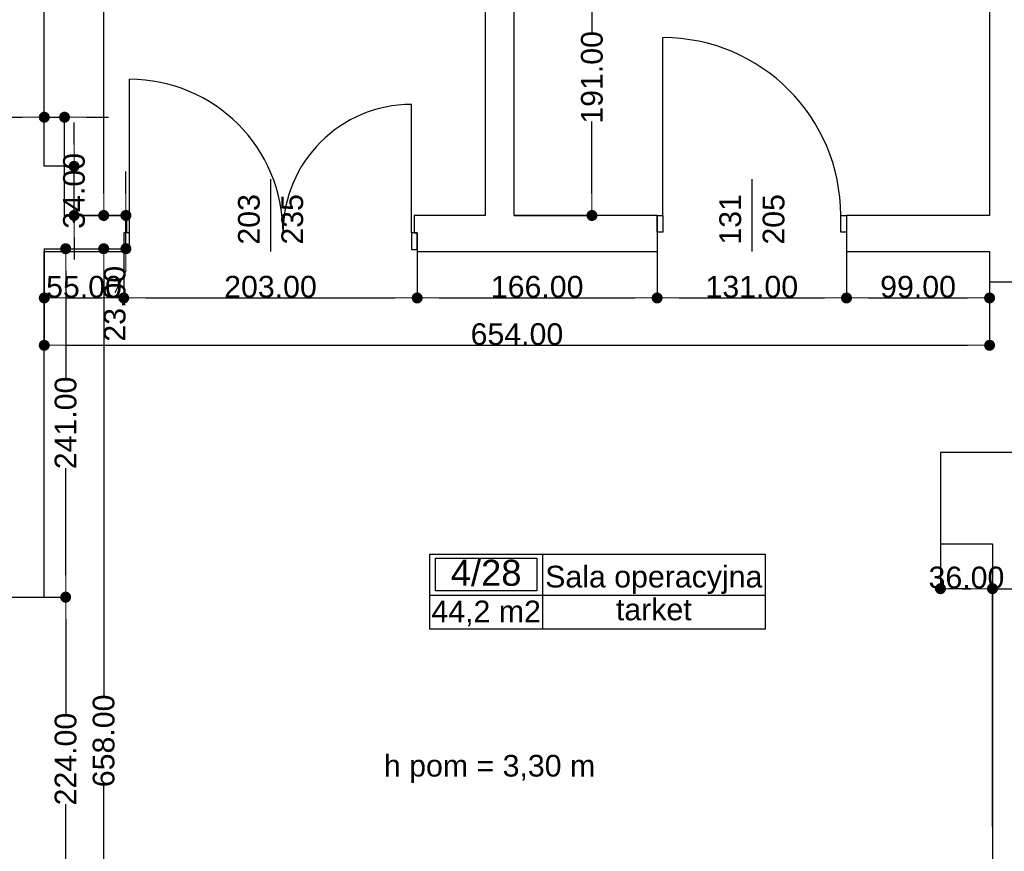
# Model space of a CAD drawing. Header units: millimetres. Extents: x -175445 to -20415, y -559200 to 231527.
# Tile 94 of 256: x -125528 to -118716, y -173328 to -167577. Entities that reach past the tile are written whole.
import ezdxf
from ezdxf.enums import TextEntityAlignment as Align

# ---------------------------------------------------------------- set-up
doc = ezdxf.new("R2010")
doc.units = ezdxf.units.MM
doc.header["$MEASUREMENT"] = 0
for name, color, linetype in [('Drzwi', 7, 'Continuous'), ('Obiekt', 7, 'Continuous'), ('Strefa', 9, 'Continuous'), ('Słup', 7, 'Continuous'), ('Tekst', 7, 'Continuous'), ('Wymiary', 9, 'Continuous'), ('Ściana', 7, 'Continuous')]:
    doc.layers.add(name, color=color, linetype=linetype)
doc.styles.add('Arial', font='txt')
doc.styles.add('Times new roman', font='txt')
doc.dimstyles.new('GENERATED_STYLE__1', dxfattribs={"dimtxt": 150, "dimasz": 152, "dimexe": 0.18, "dimexo": 0, "dimgap": 0.09, "dimtad": 1, "dimtih": 1, "dimtoh": 1, "dimlfac": 0.1, "dimzin": 0, "dimdsep": 46, "dimtxsty": 'Arial', "dimblk": 'ARROWHEAD_11', "dimblk1": 'ARROWHEAD_11', "dimblk2": 'ARROWHEAD_11', "dimcen": 0.09, "dimclrd": 256, "dimclre": 256, "dimclrt": 256, "dimazin": 0, "dimtfac": 1, "dimtdec": 4, "dimtmove": 0, "dimatfit": 3, "dimfxl": 1, "dimtolj": 1, "dimtzin": 0, "dimarcsym": 0})
doc.dimstyles.new('GENERATED_STYLE__2', dxfattribs={"dimtxt": 150, "dimasz": 152, "dimexe": 0.18, "dimexo": 0, "dimgap": 0.09, "dimtad": 1, "dimlfac": 0.1, "dimzin": 0, "dimdsep": 46, "dimtxsty": 'Arial', "dimblk": 'ARROWHEAD_11', "dimblk1": 'ARROWHEAD_11', "dimblk2": 'ARROWHEAD_11', "dimcen": 0.09, "dimclrd": 256, "dimclre": 256, "dimclrt": 256, "dimazin": 0, "dimtfac": 1, "dimtdec": 4, "dimtmove": 0, "dimatfit": 3, "dimfxl": 1, "dimtolj": 1, "dimtzin": 0, "dimarcsym": 0})

# ---------------------------------------------------------------- blocks, each defined once
blk = doc.blocks.new('Sala operacyjna_4_28_28', base_point=(-121911.5, 23813.1))
at = {"layer": 'Strefa'}
for p, q in [((-122690.6, 24096), (-120370.7, 24096)), ((-122690.6, 23577.4), (-122690.6, 24096)), ((-122651.6, 24070.1), (-121950.5, 24070.1)), ((-122651.6, 23843.8), (-122651.6, 24070.1)), ((-121950.5, 24070.1), (-121950.5, 23843.8)), ((-121911.5, 24096), (-121911.5, 23577.4)), ((-120370.7, 24096), (-120370.7, 23577.4)), ((-121950.5, 23843.8), (-122651.6, 23843.8)), ((-122690.6, 23813.1), (-120370.7, 23813.1)), ((-120370.7, 23577.4), (-122690.6, 23577.4))]:
    blk.add_line(p, q, dxfattribs=at)
at = {"layer": 'Strefa', "style": 'Arial'}
for tag, height, p in [('ROOM_NUMBER', 180, (-122301, 23968)), ('ROOM_NAME', 150, (-121141.1, 23941.5)), ('ROOM_CALC_AREA', 150, (-122301, 23701.1)), ('floor_f', 150, (-121141.1, 23714.4))]:
    blk.add_attdef(tag, text='', height=height, dxfattribs=at).set_placement(p, align=Align.MIDDLE_CENTER)
blk = doc.blocks.new('ARROWHEAD_11')
at = {"color": 0, "linetype": 'Continuous', "lineweight": 0}
blk.add_line((0, 0), (-1, 0), dxfattribs=at)
at = {"color": 0, "linetype": 'Continuous', "lineweight": 0, "const_width": 0.25, "flags": 128}
blk.add_lwpolyline([(-0.125, 0, 1), (0.125, 0, 1)], format="xyb", close=True, dxfattribs=at)
blk = doc.blocks.new('*D1581')
at = {"layer": 'Defpoints', "color": 0}
for p in [(-121748, -166440.6), (-121748, -167142.8), (-122108, -168930.6)]:
    blk.add_point(p, dxfattribs=at)
at = {"layer": 'Wymiary', "lineweight": -2}
for p, q in [((-121748, -166440.6), (-121748, -167143)), ((-122108, -168930.6), (-122108, -167142.7)), ((-121956, -167142.8), (-121900, -167142.8))]:
    blk.add_line(p, q, dxfattribs=at)
at = {"layer": 'Wymiary', "lineweight": -2, "xscale": 152, "yscale": 152, "zscale": 152, "rotation": 180}
blk.add_blockref('ARROWHEAD_11', (-122108, -167142.8), dxfattribs=at)
at = {"layer": 'Wymiary', "lineweight": -2, "xscale": 152, "yscale": 152, "zscale": 152}
blk.add_blockref('ARROWHEAD_11', (-121748, -167142.8), dxfattribs=at)
at = {"layer": 'Wymiary', "lineweight": 13, "insert": (-121928, -167066.1), "char_height": 150, "attachment_point": 5, "style": 'Arial'}
blk.add_mtext('\\A1;36.00', dxfattribs=at)
blk = doc.blocks.new('*D1582')
at = {"layer": 'Defpoints', "color": 0}
for p in [(-122108, -167020.6), (-121568.8, -167020.6), (-122108, -168930.6)]:
    blk.add_point(p, dxfattribs=at)
at = {"layer": 'Wymiary', "lineweight": -2}
for p, q in [((-122108, -167020.6), (-121568.6, -167020.6)), ((-121568.8, -167172.6), (-121568.8, -167671.5)), ((-121568.8, -168778.6), (-121568.8, -168279.8)), ((-122108, -168930.6), (-121568.6, -168930.6))]:
    blk.add_line(p, q, dxfattribs=at)
at = {"layer": 'Wymiary', "lineweight": -2, "xscale": 152, "yscale": 152, "zscale": 152}
for p, rotation in [((-121568.8, -167020.6), 90), ((-121568.8, -168930.6), 270)]:
    blk.add_blockref('ARROWHEAD_11', p, dxfattribs=dict(at, rotation=rotation))
at = {"layer": 'Wymiary', "lineweight": 13, "insert": (-121568.8, -167975.6), "char_height": 150, "attachment_point": 5, "rotation": 90, "style": 'Arial'}
blk.add_mtext('\\A1;191.00', dxfattribs=at)
blk = doc.blocks.new('*D1584')
at = {"layer": 'Defpoints', "color": 0}
for p in [(-125358, -169160.6), (-124808, -169180.6), (-124808, -169501.1)]:
    blk.add_point(p, dxfattribs=at)
at = {"layer": 'Wymiary', "lineweight": -2}
for p, q in [((-125358, -169160.6), (-125358, -169501.3)), ((-124808, -169180.6), (-124808, -169501.3)), ((-125206, -169501.1), (-124960, -169501.1))]:
    blk.add_line(p, q, dxfattribs=at)
at = {"layer": 'Wymiary', "lineweight": -2, "xscale": 152, "yscale": 152, "zscale": 152, "rotation": 180}
blk.add_blockref('ARROWHEAD_11', (-125358, -169501.1), dxfattribs=at)
at = {"layer": 'Wymiary', "lineweight": -2, "xscale": 152, "yscale": 152, "zscale": 152}
blk.add_blockref('ARROWHEAD_11', (-124808, -169501.1), dxfattribs=at)
at = {"layer": 'Wymiary', "lineweight": 13, "insert": (-125083, -169424.4), "char_height": 150, "attachment_point": 5, "style": 'Arial'}
blk.add_mtext('\\A1;55.00', dxfattribs=at)
blk = doc.blocks.new('*D1585')
at = {"layer": 'Defpoints', "color": 0}
for p in [(-124808, -169180.6), (-122778, -169180.6), (-122778, -169501.1)]:
    blk.add_point(p, dxfattribs=at)
at = {"layer": 'Wymiary', "lineweight": -2}
for p, q in [((-124808, -169180.6), (-124808, -169501.3)), ((-122778, -169180.6), (-122778, -169501.3)), ((-124656, -169501.1), (-122930, -169501.1))]:
    blk.add_line(p, q, dxfattribs=at)
at = {"layer": 'Wymiary', "lineweight": -2, "xscale": 152, "yscale": 152, "zscale": 152, "rotation": 180}
blk.add_blockref('ARROWHEAD_11', (-124808, -169501.1), dxfattribs=at)
at = {"layer": 'Wymiary', "lineweight": -2, "xscale": 152, "yscale": 152, "zscale": 152}
blk.add_blockref('ARROWHEAD_11', (-122778, -169501.1), dxfattribs=at)
at = {"layer": 'Wymiary', "lineweight": 13, "insert": (-123793, -169424.3), "char_height": 150, "attachment_point": 5, "style": 'Arial'}
blk.add_mtext('\\A1;203.00', dxfattribs=at)
blk = doc.blocks.new('*D1586')
at = {"layer": 'Defpoints', "color": 0}
for p in [(-122778, -169180.6), (-121118, -169180.6), (-121118, -169501.1)]:
    blk.add_point(p, dxfattribs=at)
at = {"layer": 'Wymiary', "lineweight": -2}
for p, q in [((-122778, -169180.6), (-122778, -169501.3)), ((-121118, -169180.6), (-121118, -169501.3)), ((-122626, -169501.1), (-121270, -169501.1))]:
    blk.add_line(p, q, dxfattribs=at)
at = {"layer": 'Wymiary', "lineweight": -2, "xscale": 152, "yscale": 152, "zscale": 152, "rotation": 180}
blk.add_blockref('ARROWHEAD_11', (-122778, -169501.1), dxfattribs=at)
at = {"layer": 'Wymiary', "lineweight": -2, "xscale": 152, "yscale": 152, "zscale": 152}
blk.add_blockref('ARROWHEAD_11', (-121118, -169501.1), dxfattribs=at)
at = {"layer": 'Wymiary', "lineweight": 13, "insert": (-121948, -169424.4), "char_height": 150, "attachment_point": 5, "style": 'Arial'}
blk.add_mtext('\\A1;166.00', dxfattribs=at)
blk = doc.blocks.new('*D1587')
at = {"layer": 'Defpoints', "color": 0}
for p in [(-121118, -169180.6), (-119808, -169180.6), (-119808, -169501.1)]:
    blk.add_point(p, dxfattribs=at)
at = {"layer": 'Wymiary', "lineweight": -2}
for p, q in [((-121118, -169180.6), (-121118, -169501.3)), ((-119808, -169180.6), (-119808, -169501.3)), ((-120966, -169501.1), (-119960, -169501.1))]:
    blk.add_line(p, q, dxfattribs=at)
at = {"layer": 'Wymiary', "lineweight": -2, "xscale": 152, "yscale": 152, "zscale": 152, "rotation": 180}
blk.add_blockref('ARROWHEAD_11', (-121118, -169501.1), dxfattribs=at)
at = {"layer": 'Wymiary', "lineweight": -2, "xscale": 152, "yscale": 152, "zscale": 152}
blk.add_blockref('ARROWHEAD_11', (-119808, -169501.1), dxfattribs=at)
at = {"layer": 'Wymiary', "lineweight": 13, "insert": (-120463, -169424.3), "char_height": 150, "attachment_point": 5, "style": 'Arial'}
blk.add_mtext('\\A1;131.00', dxfattribs=at)
blk = doc.blocks.new('*D1588')
at = {"layer": 'Defpoints', "color": 0}
for p in [(-119808, -169180.6), (-118818, -169180.6), (-118818, -169501.1)]:
    blk.add_point(p, dxfattribs=at)
at = {"layer": 'Wymiary', "lineweight": -2}
for p, q in [((-119808, -169180.6), (-119808, -169501.3)), ((-118818, -169180.6), (-118818, -169501.3)), ((-119656, -169501.1), (-118970, -169501.1))]:
    blk.add_line(p, q, dxfattribs=at)
at = {"layer": 'Wymiary', "lineweight": -2, "xscale": 152, "yscale": 152, "zscale": 152, "rotation": 180}
blk.add_blockref('ARROWHEAD_11', (-119808, -169501.1), dxfattribs=at)
at = {"layer": 'Wymiary', "lineweight": -2, "xscale": 152, "yscale": 152, "zscale": 152}
blk.add_blockref('ARROWHEAD_11', (-118818, -169501.1), dxfattribs=at)
at = {"layer": 'Wymiary', "lineweight": 13, "insert": (-119313, -169424.4), "char_height": 150, "attachment_point": 5, "style": 'Arial'}
blk.add_mtext('\\A1;99.00', dxfattribs=at)
blk = doc.blocks.new('*D1591')
at = {"layer": 'Defpoints', "color": 0}
for p in [(-125358, -169160.6), (-124946.7, -169160.6), (-120608, -175740.6)]:
    blk.add_point(p, dxfattribs=at)
at = {"layer": 'Wymiary', "lineweight": -2}
for p, q in [((-125358, -169160.6), (-124946.5, -169160.6)), ((-124946.7, -169312.6), (-124946.7, -172252.9)), ((-124946.7, -175588.6), (-124946.7, -172876.1)), ((-120608, -175740.6), (-124946.9, -175740.6))]:
    blk.add_line(p, q, dxfattribs=at)
at = {"layer": 'Wymiary', "lineweight": -2, "xscale": 152, "yscale": 152, "zscale": 152}
for p, rotation in [((-124946.7, -169160.6), 90), ((-124946.7, -175740.6), 270)]:
    blk.add_blockref('ARROWHEAD_11', p, dxfattribs=dict(at, rotation=rotation))
at = {"layer": 'Wymiary', "lineweight": 13, "insert": (-124946.7, -172564.5), "char_height": 150, "attachment_point": 5, "rotation": 90, "style": 'Arial'}
blk.add_mtext('\\A1;658.00', dxfattribs=at)
blk = doc.blocks.new('*D1592')
at = {"layer": 'Defpoints', "color": 0}
for p in [(-125218, -168930.6), (-124793.3, -168930.6), (-125358, -169160.6)]:
    blk.add_point(p, dxfattribs=at)
at = {"layer": 'Wymiary', "lineweight": -2}
for p, q in [((-124793.3, -168778.6), (-124793.3, -168626.6)), ((-125218, -168930.6), (-124793.1, -168930.6)), ((-124793.3, -169160.6), (-124793.3, -168930.6)), ((-125358, -169160.6), (-124793.1, -169160.6)), ((-124793.3, -169312.6), (-124870, -169464.6))]:
    blk.add_line(p, q, dxfattribs=at)
at = {"layer": 'Wymiary', "lineweight": -2, "xscale": 152, "yscale": 152, "zscale": 152}
for p, rotation in [((-124793.3, -168930.6), 270), ((-124793.3, -169160.6), 90)]:
    blk.add_blockref('ARROWHEAD_11', p, dxfattribs=dict(at, rotation=rotation))
at = {"layer": 'Wymiary', "lineweight": 13, "insert": (-124870, -169541.4), "char_height": 150, "attachment_point": 5, "rotation": 90, "style": 'Arial'}
blk.add_mtext('\\A1;23.00', dxfattribs=at)
blk = doc.blocks.new('*D1593')
at = {"layer": 'Defpoints', "color": 0}
for p in [(-125358, -163580.6), (-124946.7, -163580.6), (-125218, -168930.6)]:
    blk.add_point(p, dxfattribs=at)
at = {"layer": 'Wymiary', "lineweight": -2}
for p, q in [((-125358, -163580.6), (-124946.5, -163580.6)), ((-124946.7, -163732.6), (-124946.7, -165944.4)), ((-124946.7, -168778.6), (-124946.7, -166566.8)), ((-125218, -168930.6), (-124946.5, -168930.6))]:
    blk.add_line(p, q, dxfattribs=at)
at = {"layer": 'Wymiary', "lineweight": -2, "xscale": 152, "yscale": 152, "zscale": 152}
for p, rotation in [((-124946.7, -163580.6), 90), ((-124946.7, -168930.6), 270)]:
    blk.add_blockref('ARROWHEAD_11', p, dxfattribs=dict(at, rotation=rotation))
at = {"layer": 'Wymiary', "lineweight": 13, "insert": (-124946.7, -166255.6), "char_height": 150, "attachment_point": 5, "rotation": 90, "style": 'Arial'}
blk.add_mtext('\\A1;535.00', dxfattribs=at)
blk = doc.blocks.new('*D1594')
at = {"layer": 'Defpoints', "color": 0}
for p in [(-125218, -168590.6), (-125151.7, -168590.6), (-125218, -168930.6)]:
    blk.add_point(p, dxfattribs=at)
at = {"layer": 'Wymiary', "lineweight": -2}
for p, q in [((-125151.7, -168438.6), (-125151.7, -168286.6)), ((-125218, -168590.6), (-125151.5, -168590.6)), ((-125151.7, -168930.6), (-125151.7, -168590.6)), ((-125218, -168930.6), (-125151.5, -168930.6)), ((-125151.7, -169082.6), (-125151.7, -169234.6))]:
    blk.add_line(p, q, dxfattribs=at)
at = {"layer": 'Wymiary', "lineweight": -2, "xscale": 152, "yscale": 152, "zscale": 152}
for p, rotation in [((-125151.7, -168590.6), 270), ((-125151.7, -168930.6), 90)]:
    blk.add_blockref('ARROWHEAD_11', p, dxfattribs=dict(at, rotation=rotation))
at = {"layer": 'Wymiary', "lineweight": 13, "insert": (-125151.7, -168760.6), "char_height": 150, "attachment_point": 5, "rotation": 90, "style": 'Arial'}
blk.add_mtext('\\A1;34.00', dxfattribs=at)
blk = doc.blocks.new('*D1595')
at = {"layer": 'Defpoints', "color": 0}
for p in [(-125218, -168251), (-125358, -168590.6), (-125218, -168590.6)]:
    blk.add_point(p, dxfattribs=at)
at = {"layer": 'Wymiary', "lineweight": -2}
for p, q in [((-126153.7, -168251), (-125662, -168251)), ((-125662, -168251), (-125510, -168251)), ((-125358, -168590.6), (-125358, -168250.8)), ((-125358, -168251), (-125218, -168251)), ((-125218, -168590.6), (-125218, -168250.8)), ((-125066, -168251), (-124914, -168251))]:
    blk.add_line(p, q, dxfattribs=at)
at = {"layer": 'Wymiary', "lineweight": -2, "xscale": 152, "yscale": 152, "zscale": 152}
blk.add_blockref('ARROWHEAD_11', (-125358, -168251), dxfattribs=at)
at = {"layer": 'Wymiary', "lineweight": -2, "xscale": 152, "yscale": 152, "zscale": 152, "rotation": 180}
blk.add_blockref('ARROWHEAD_11', (-125218, -168251), dxfattribs=at)
at = {"layer": 'Wymiary', "lineweight": 13, "insert": (-125907.9, -168174.3), "char_height": 150, "attachment_point": 5, "style": 'Arial'}
blk.add_mtext('\\A1;14.00', dxfattribs=at)
blk = doc.blocks.new('*D1600')
at = {"layer": 'Defpoints', "color": 0}
for p in [(-119158, -171200.6), (-118798, -171512), (-118798, -173155.6)]:
    blk.add_point(p, dxfattribs=at)
at = {"layer": 'Wymiary', "lineweight": -2}
for p, q in [((-119158, -171200.6), (-119158, -171512.2)), ((-119006, -171512), (-118950, -171512)), ((-118798, -173155.6), (-118798, -171511.8))]:
    blk.add_line(p, q, dxfattribs=at)
at = {"layer": 'Wymiary', "lineweight": -2, "xscale": 152, "yscale": 152, "zscale": 152, "rotation": 180}
blk.add_blockref('ARROWHEAD_11', (-119158, -171512), dxfattribs=at)
at = {"layer": 'Wymiary', "lineweight": -2, "xscale": 152, "yscale": 152, "zscale": 152}
blk.add_blockref('ARROWHEAD_11', (-118798, -171512), dxfattribs=at)
at = {"layer": 'Wymiary', "lineweight": 13, "insert": (-118978, -171435.3), "char_height": 150, "attachment_point": 5, "style": 'Arial'}
blk.add_mtext('\\A1;36.00', dxfattribs=at)
blk = doc.blocks.new('*D1601')
at = {"layer": 'Defpoints', "color": 0}
for p in [(-118618, -171140.6), (-118618, -171512), (-118798, -173155.6)]:
    blk.add_point(p, dxfattribs=at)
at = {"layer": 'Wymiary', "lineweight": -2}
for p, q in [((-118618, -171140.6), (-118618, -171512.2)), ((-118950, -171512), (-119102, -171512)), ((-118798, -173155.6), (-118798, -171511.8)), ((-118798, -171512), (-118618, -171512)), ((-118314, -171512), (-118466, -171512)), ((-117822.4, -171512), (-118314, -171512))]:
    blk.add_line(p, q, dxfattribs=at)
at = {"layer": 'Wymiary', "lineweight": -2, "xscale": 152, "yscale": 152, "zscale": 152}
blk.add_blockref('ARROWHEAD_11', (-118798, -171512), dxfattribs=at)
at = {"layer": 'Wymiary', "lineweight": -2, "xscale": 152, "yscale": 152, "zscale": 152, "rotation": 180}
blk.add_blockref('ARROWHEAD_11', (-118618, -171512), dxfattribs=at)
at = {"layer": 'Wymiary', "lineweight": 13, "insert": (-118068.2, -171435.3), "char_height": 150, "attachment_point": 5, "style": 'Arial'}
blk.add_mtext('\\A1;18.00', dxfattribs=at)
blk = doc.blocks.new('*D1608')
at = {"layer": 'Defpoints', "color": 0}
for p in [(-125358, -169160.6), (-118818, -169180.6), (-118818, -169828.7)]:
    blk.add_point(p, dxfattribs=at)
at = {"layer": 'Wymiary', "lineweight": -2}
for p, q in [((-125358, -169160.6), (-125358, -169828.9)), ((-118818, -169180.6), (-118818, -169828.9)), ((-125206, -169828.7), (-118970, -169828.7))]:
    blk.add_line(p, q, dxfattribs=at)
at = {"layer": 'Wymiary', "lineweight": -2, "xscale": 152, "yscale": 152, "zscale": 152, "rotation": 180}
blk.add_blockref('ARROWHEAD_11', (-125358, -169828.7), dxfattribs=at)
at = {"layer": 'Wymiary', "lineweight": -2, "xscale": 152, "yscale": 152, "zscale": 152}
blk.add_blockref('ARROWHEAD_11', (-118818, -169828.7), dxfattribs=at)
at = {"layer": 'Wymiary', "lineweight": 13, "insert": (-122088, -169752.1), "char_height": 150, "attachment_point": 5, "style": 'Arial'}
blk.add_mtext('\\A1;654.00', dxfattribs=at)
blk = doc.blocks.new('*D1610')
at = {"layer": 'Defpoints', "color": 0}
for p in [(-125358, -171570.6), (-125209.9, -171570.6), (-125398, -173810.6)]:
    blk.add_point(p, dxfattribs=at)
at = {"layer": 'Wymiary', "lineweight": -2}
for p, q in [((-125358, -171570.6), (-125209.7, -171570.6)), ((-125209.9, -171722.6), (-125209.9, -172378.2)), ((-125209.9, -173658.6), (-125209.9, -173003.1)), ((-125398, -173810.6), (-125209.7, -173810.6))]:
    blk.add_line(p, q, dxfattribs=at)
at = {"layer": 'Wymiary', "lineweight": -2, "xscale": 152, "yscale": 152, "zscale": 152}
for p, rotation in [((-125209.9, -171570.6), 90), ((-125209.9, -173810.6), 270)]:
    blk.add_blockref('ARROWHEAD_11', p, dxfattribs=dict(at, rotation=rotation))
at = {"layer": 'Wymiary', "lineweight": 13, "insert": (-125209.9, -172690.6), "char_height": 150, "attachment_point": 5, "rotation": 90, "style": 'Arial'}
blk.add_mtext('\\A1;224.00', dxfattribs=at)
blk = doc.blocks.new('*D1611')
at = {"layer": 'Defpoints', "color": 0}
for p in [(-125358, -169160.6), (-125209.9, -169160.6), (-125358, -171570.6)]:
    blk.add_point(p, dxfattribs=at)
at = {"layer": 'Wymiary', "lineweight": -2}
for p, q in [((-125358, -169160.6), (-125209.7, -169160.6)), ((-125209.9, -169312.6), (-125209.9, -170053.2)), ((-125209.9, -171418.6), (-125209.9, -170678.1)), ((-125358, -171570.6), (-125209.7, -171570.6))]:
    blk.add_line(p, q, dxfattribs=at)
at = {"layer": 'Wymiary', "lineweight": -2, "xscale": 152, "yscale": 152, "zscale": 152}
for p, rotation in [((-125209.9, -169160.6), 90), ((-125209.9, -171570.6), 270)]:
    blk.add_blockref('ARROWHEAD_11', p, dxfattribs=dict(at, rotation=rotation))
at = {"layer": 'Wymiary', "lineweight": 13, "insert": (-125209.9, -170365.6), "char_height": 150, "attachment_point": 5, "rotation": 90, "style": 'Arial'}
blk.add_mtext('\\A1;241.00', dxfattribs=at)

msp = doc.modelspace()

# ---------------------------------------------------------------- linework, layer by layer
at = {"layer": 'Drzwi', "color": 253}
for p, q in [((-121078.019, -168930.636), (-121078.019, -167700.636)), ((-124768.019, -169050.636), (-124768.019, -167988.636)), ((-122818.019, -169050.636), (-122818.019, -168162.636)), ((-121118.019, -168930.636), (-121078.019, -168930.636)), ((-121118.019, -169045.636), (-121118.019, -168930.636)), ((-121118.019, -168930.636), (-121118.019, -169045.636)), ((-121078.019, -168930.636), (-121078.019, -169045.636)), ((-119848.019, -169045.636), (-119848.019, -168930.636)), ((-119848.019, -168930.636), (-119808.019, -168930.636)), ((-119808.019, -168930.636), (-119808.019, -169045.636)), ((-119808.019, -168930.636), (-119808.019, -169045.636)), ((-124768.019, -169050.636), (-124808.019, -169050.636)), ((-124808.019, -169050.636), (-124808.019, -169165.636)), ((-124808.019, -169050.636), (-124808.019, -169165.636)), ((-124788.019, -169050.636), (-124808.019, -169050.636)), ((-124768.019, -169165.636), (-124768.019, -169050.636)), ((-122778.019, -169050.636), (-122818.019, -169050.636)), ((-122818.019, -169050.636), (-122818.019, -169165.636)), ((-122798.019, -169050.636), (-122778.019, -169050.636)), ((-122778.019, -169165.636), (-122778.019, -169050.636)), ((-122778.019, -169050.636), (-122778.019, -169165.636)), ((-121078.019, -169045.636), (-121118.019, -169045.636)), ((-119808.019, -169045.636), (-119848.019, -169045.636)), ((-124808.019, -169165.636), (-124768.019, -169165.636)), ((-122818.019, -169165.636), (-122778.019, -169165.636))]:
    msp.add_line(p, q, dxfattribs=at)
for centre, radius, start, end in [((-121078.019, -168930.636), 1230, 0, 90), ((-124768.019, -169050.636), 1062, 0, 90), ((-122818.019, -169050.636), 888, 90, 180)]:
    msp.add_arc(centre, radius, start, end, dxfattribs=at)
at = {"layer": 'Obiekt', "color": 253}
for p, q in [((-123793.019, -168679.258), (-123793.019, -169180.636)), ((-120463.019, -168679.258), (-120463.019, -169180.636))]:
    msp.add_line(p, q, dxfattribs=at)
at = {"layer": 'Słup', "color": 253}
for p, q in [((-125218.019, -168590.636), (-125358.019, -168590.636)), ((-125218.019, -168930.636), (-125218.019, -168590.636)), ((-125358.019, -171570.636), (-125358.019, -169180.636)), ((-118798.019, -170570.636), (-119158.019, -170570.636)), ((-119158.019, -170570.636), (-119158.019, -170720.636)), ((-119158.019, -170720.636), (-119158.019, -171200.636)), ((-119158.019, -171200.636), (-118798.019, -171200.636)), ((-125758.019, -171570.636), (-125358.019, -171570.636))]:
    msp.add_line(p, q, dxfattribs=at)
at = {"layer": 'Ściana', "color": 253}
for p, q in [((-124788.019, -168930.636), (-124788.019, -169050.636)), ((-122798.019, -168930.636), (-122798.019, -169050.636)), ((-121118.019, -168930.636), (-121118.019, -169045.636)), ((-119808.019, -168930.636), (-119808.019, -169045.636)), ((-124788.019, -169050.636), (-124808.019, -169050.636)), ((-124808.019, -169050.636), (-124808.019, -169165.636)), ((-122798.019, -169050.636), (-122778.019, -169050.636)), ((-122778.019, -169050.636), (-122778.019, -169165.636)), ((-121118.019, -169045.636), (-121118.019, -169180.636)), ((-119808.019, -169045.636), (-119808.019, -169180.636)), ((-124808.019, -169165.636), (-124808.019, -169180.636)), ((-122778.019, -169165.636), (-122778.019, -169180.636))]:
    msp.add_line(p, q, dxfattribs=at)
at = {"layer": 'Ściana', "color": 253, "flags": 128}
for points in [[(-125358.019, -168590.636), (-125358.019, -163580.636)], [(-122308.019, -163580.636), (-122308.019, -168930.636)], [(-118818.019, -163870.636), (-118818.019, -168930.636)], [(-122108.019, -168930.636), (-122108.019, -167020.636)], [(-124788.019, -168930.636), (-125218.019, -168930.636)], [(-122308.019, -168930.636), (-122798.019, -168930.636)], [(-121118.019, -168930.636), (-122108.019, -168930.636)], [(-118818.019, -168930.636), (-119808.019, -168930.636)], [(-125358.019, -169180.636), (-124808.019, -169180.636)], [(-122778.019, -169180.636), (-121118.019, -169180.636)], [(-119808.019, -169180.636), (-118818.019, -169180.636)], [(-118818.019, -169180.636), (-118818.019, -169390.636)], [(-118818.019, -169390.636), (-118328.019, -169390.636)], [(-118328.019, -170570.636), (-118798.019, -170570.636)], [(-118798.019, -171200.636), (-118798.019, -174550.636)]]:
    msp.add_lwpolyline(points, dxfattribs=at)

# ---------------------------------------------------------------- block references
at = {"layer": 'Strefa', "color": 253}
ref = msp.add_blockref('Sala operacyjna_4_28_28', (-121911.512, -171556.833), dxfattribs=at)
ref.add_attrib('ROOM_NAME', 'Sala operacyjna', dxfattribs={"color": 7, "height": 150, "style": 'Arial'}).set_placement((-121141.111, -171428.433), align=Align.MIDDLE_CENTER)
ref.add_attrib('ROOM_NUMBER', '4/28', dxfattribs={"color": 7, "height": 180, "style": 'Arial'}).set_placement((-122301.032, -171401.947), align=Align.MIDDLE_CENTER)
ref.add_attrib('ROOM_CALC_AREA', '44,2 m2', dxfattribs={"color": 7, "height": 150, "style": 'Arial'}).set_placement((-122301.032, -171668.887), align=Align.MIDDLE_CENTER)
ref.add_attrib('floor_f', 'tarket', dxfattribs={"color": 7, "height": 150, "style": 'Arial'}).set_placement((-121141.111, -171655.516), align=Align.MIDDLE_CENTER)

# ---------------------------------------------------------------- texts
at = {"layer": 'Obiekt', "color": 253, "char_height": 150, "attachment_point": 7, "rotation": 90, "style": 'Arial'}
for s, insert in [('\\A1;{\\fArial|b0|i0|c238|p38;203}', (-123865.447, -169132.296)), ('\\A1;{\\fArial|b0|i0|c238|p38;235}', (-123565.447, -169132.296)), ('\\A1;{\\fArial|b0|i0|c238|p38;131}', (-120535.447, -169132.296)), ('\\A1;{\\fArial|b0|i0|c238|p38;205}', (-120235.55, -169132.296))]:
    msp.add_mtext(s, dxfattribs=dict(at, insert=insert))
at = {"layer": 'Tekst', "color": 253, "insert": (-122277.395, -172661.361), "char_height": 150, "attachment_point": 2, "style": 'Times new roman'}
msp.add_mtext('\\A1;{\\fArial|b0|i0|c0|p38;h pom = 3,30 m}', dxfattribs=at)

# ---------------------------------------------------------------- dimensions: what is measured, and where the dimension line sits
at = {"layer": 'Wymiary', "color": 8, "lineweight": 13}
for base, p1, p2, picture, middle in [((-124946.721, -163580.636), (-125218.019, -168930.636), (-125358.019, -163580.636), '*D1593', (-124946.721, -166255.636)), ((-121568.785, -167020.636), (-122108.019, -168930.636), (-122108.019, -167020.636), '*D1582', (-121568.785, -167975.636)), ((-125151.706, -168590.636), (-125218.019, -168930.636), (-125218.019, -168590.636), '*D1594', (-125151.706, -168760.636)), ((-124793.267, -168930.636), (-125358.019, -169160.636), (-125218.019, -168930.636), '*D1592', (-124869.994, -169541.363)), ((-124946.721, -169160.636), (-120608.019, -175740.636), (-125358.019, -169160.636), '*D1591', (-124946.721, -172564.465)), ((-125209.913, -169160.636), (-125358.019, -171570.636), (-125358.019, -169160.636), '*D1611', (-125209.913, -170365.636)), ((-125209.913, -171570.636), (-125398.019, -173810.636), (-125358.019, -171570.636), '*D1610', (-125209.913, -172690.636))]:
    dim = msp.add_linear_dim(base=base, p1=p1, p2=p2, angle=90, dimstyle='GENERATED_STYLE__2', dxfattribs=at)
    dim.commit()
    dim.dimension.update_dxf_attribs({"geometry": picture, "text_midpoint": middle, "dimtype": 160, "text_rotation": 90})
for base, p1, p2, picture, middle in [((-121748.019, -167142.846), (-122108.019, -168930.636), (-121748.019, -166440.636), '*D1581', (-121928.019, -167142.846)), ((-125218.019, -168250.98), (-125358.019, -168590.636), (-125218.019, -168590.636), '*D1595', (-125907.88, -168250.98)), ((-124808.019, -169501.071), (-125358.019, -169160.636), (-124808.019, -169180.636), '*D1584', (-125083.019, -169501.071)), ((-118818.019, -169828.745), (-125358.019, -169160.636), (-118818.019, -169180.636), '*D1608', (-122088.019, -169828.745)), ((-122778.019, -169501.071), (-124808.019, -169180.636), (-122778.019, -169180.636), '*D1585', (-123793.019, -169501.071)), ((-121118.019, -169501.071), (-122778.019, -169180.636), (-121118.019, -169180.636), '*D1586', (-121948.019, -169501.071)), ((-119808.019, -169501.071), (-121118.019, -169180.636), (-119808.019, -169180.636), '*D1587', (-120463.019, -169501.071)), ((-118818.019, -169501.071), (-119808.019, -169180.636), (-118818.019, -169180.636), '*D1588', (-119313.019, -169501.071)), ((-118618.019, -171512.005), (-118798.019, -173155.636), (-118618.019, -171140.636), '*D1601', (-118068.158, -171512.005)), ((-118798.019, -171512.005), (-119158.019, -171200.636), (-118798.019, -173155.636), '*D1600', (-118978.019, -171512.005))]:
    dim = msp.add_linear_dim(base=base, p1=p1, p2=p2, dimstyle='GENERATED_STYLE__1', dxfattribs=at)
    dim.commit()
    dim.dimension.update_dxf_attribs({"geometry": picture, "text_midpoint": middle, "dimtype": 160})

doc.saveas('drawing.dxf')
